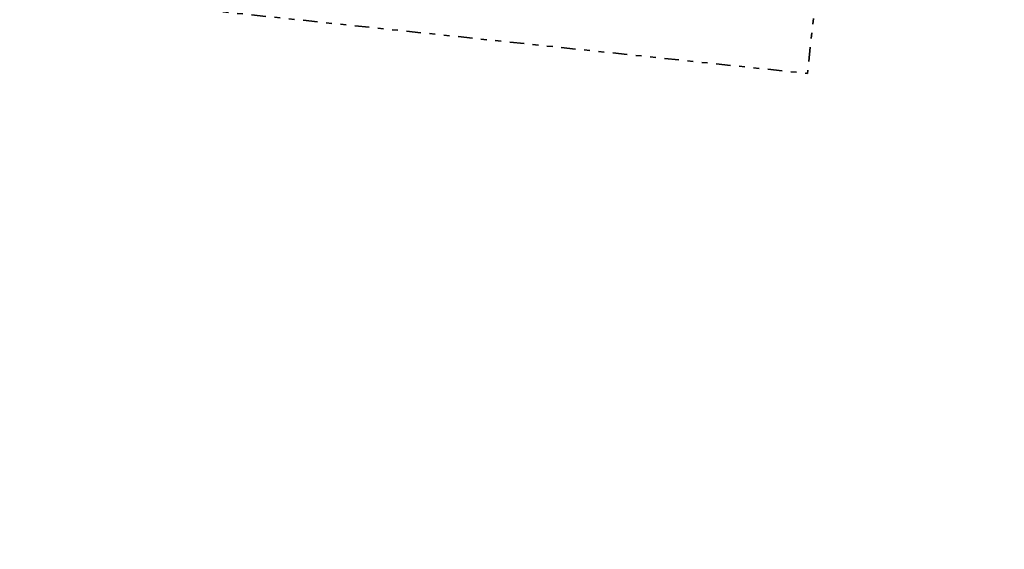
# Model space of a CAD drawing. Header units: metres. Extents: x -1 to 222837, y -2 to 853657.
# Tile 98 of 256: x 110850 to 111021, y 426592 to 426684. Entities that reach past the tile are written whole.
import ezdxf

# ---------------------------------------------------------------- set-up
doc = ezdxf.new("R2010")
doc.units = ezdxf.units.M
doc.header["$XCLIPFRAME"] = 0
doc.linetypes.add('AL-TEKENBLADGRENS', pattern=[11.5, 2.5, -1.5, 1, -1.5, 1, -1.5, 2.5])
doc.layers.add('X-REF', color=7, linetype='Continuous')
doc.layers.add('X-XX-AL-TEKENBLADGRENS-G blad 2', color=7, linetype='AL-TEKENBLADGRENS', lineweight=35)
picture_1 = doc.add_image_def('image1.ecw', size_in_pixel=(400001, 250001))
picture_2 = doc.add_image_def('image2.ecw', size_in_pixel=(120000, 80000))

msp = doc.modelspace()

# ---------------------------------------------------------------- linework, layer by layer
at = {"layer": 'X-XX-AL-TEKENBLADGRENS-G blad 2', "color": 4, "flags": 128}
msp.add_lwpolyline([(110998.5726, 426787.6362), (111114.7655, 426775.4002), (111120.0377, 426825.4655), (110887.5234, 426849.9511), (110870.327, 426686.6541), (110986.4158, 426674.429), (110998.5726, 426787.6362)], close=True, dxfattribs=at)

# ---------------------------------------------------------------- pictures from other files: only their frames are drawn
at = {"layer": 'X-REF'}
image = msp.add_image(picture_1, insert=(100000.0001, 424999.9001), size_in_units=(40000, 25000.0375), dxfattribs=at)
image.set_boundary_path([(93497.8255, 208977.5368), (156894.5073, 250000.5)])
image = msp.add_image(picture_2, insert=(109499.5231, 424999.9595), size_in_units=(6001.8618, 4001.2412), dxfattribs=at)
image.dxf.flags = 7

doc.saveas('drawing.dxf')
